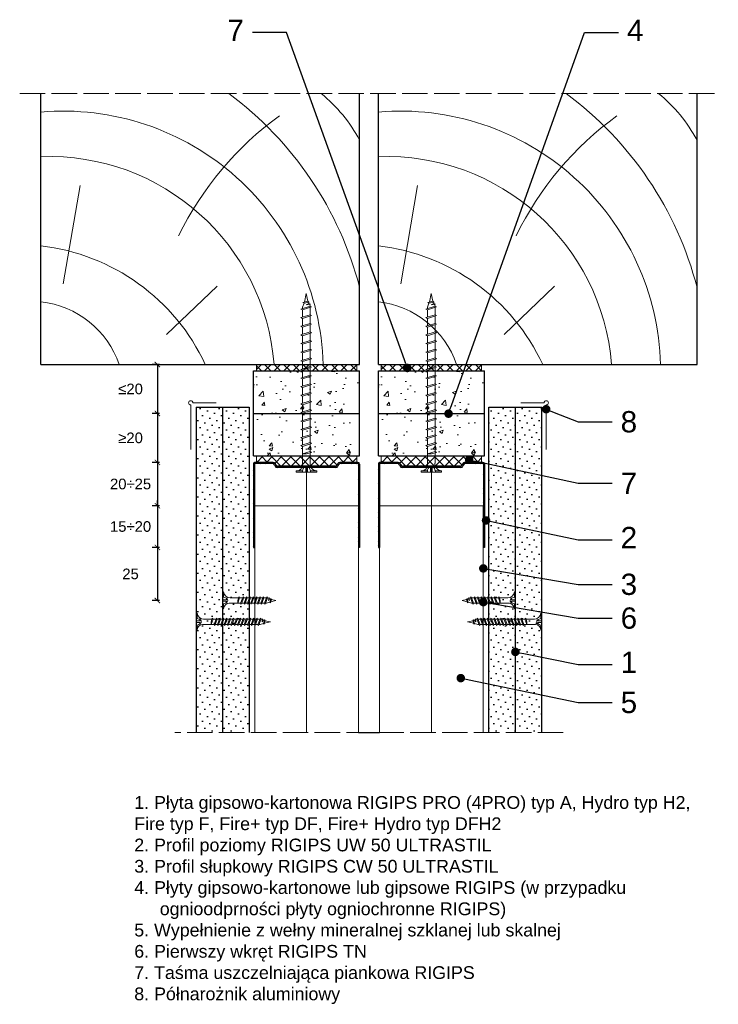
# Model space of a CAD drawing. Header units: millimetres. Extents: x 2112 to 3642, y 705 to 1168.
# Tile 1 of 3: x 2112 to 2441, y 705 to 1168. Entities that reach past the tile are written whole.
import ezdxf
from ezdxf import colors
from ezdxf.entities.mleader import LeaderData, LeaderLine
from ezdxf.math import Vec2, Vec3

# ---------------------------------------------------------------- set-up
doc = ezdxf.new("R2010")
doc.units = ezdxf.units.MM
doc.linetypes.add('ACAD_ISO02W100', pattern=[15, 12, -3])
for name, color, linetype, lineweight in [('_ISOVER WELNA', 7, 'BATTING', 9), ('_RIGIPS AKCESORIA', 7, 'Continuous', 18), ('_RIGIPS G-K', 7, 'Continuous', 25), ('_RIGIPS PROFIL', 7, 'Continuous', 18), ('KRESKOWANIE', 7, 'Continuous', 9), ('OPISY', 7, 'Continuous', 9), ('PRZERYWANA', 7, 'ACAD_ISO02W100', 9), ('WYMIARY', 7, 'Continuous', 25)]:
    doc.layers.add(name, color=color, linetype=linetype, lineweight=lineweight)
doc.styles.get("Standard").update_dxf_attribs({"font": 'arial.ttf'})
doc.linetypes.add('BATTING', pattern='A,0.00254,-2.54,[134,ltypeshp.shx,S=2.54,R=0,X=-2.54,Y=0],-5.08,[134,ltypeshp.shx,S=2.54,R=180,X=2.54,Y=0],-2.54', length=10.16254)
doc.dimstyles.new('ISO-25', dxfattribs={"dimtxt": 5, "dimasz": 2.5, "dimexe": 2.5, "dimexo": 0.625, "dimtad": 1, "dimtxsty": 'Standard', "dimblk": 'ARCHTICK', "dimcen": 2.5, "dimadec": 0, "dimazin": 0, "dimtfac": 1, "dimtmove": 0, "dimatfit": 3, "dimfxl": 1, "dimfxlon": 1, "dimarcsym": 0})
pattern_1 = [(225, (-30.9, -26), (1.122532, -3.367596), [0, -3.175])]
pattern_2 = [(225, (30.9, -26), (1.122532, -3.367596), [0, -3.175])]
pattern_3 = [(50, (-29.4, -4e-12), (18.21847, -1.59391), [1.905, -20.955]), (355, (-29.4, -4e-12), (-3.52434, 19.10568), [1.524, -16.76406]), (100.45144, (-27.882, -0.133), (14.69412, 17.51178), [1.619, -17.80902]), (46.1842, (-29.4, 5.08), (27.1079, -4.20423), [2.8575, -31.4325]), (96.6356, (-27.14, 4.73), (23.7404, 24.7426), [2.4285, -26.71356]), (351.1842, (-29.4, 5.08), (23.7404, 24.7426), [2.286, -25.14597]), (21, (-26.86, 3.81), (15.16144, -10.22652), [1.905, -20.955]), (326, (-26.86, 3.81), (6.1802, 18.4188), [1.524, -16.764]), (71.45144, (-25.597, 2.958), (21.34164, 8.19228), [1.619, -17.809]), (37.5, (-29.4, -4e-12), (0.30886, 8.455504), [0, -16.5608, 0, -17.018, 0, -16.8275]), (7.5, (-29.4, -4e-12), (6.681966, 10.018057), [0, -9.7028, 0, -16.1798, 0, -6.4135]), (327.5, (-35.064, -4e-12), (13.55906, -0.572874), [0, -6.35, 0, -19.812, 0, -26.289]), (317.5, (-37.604, -4e-12), (14.81292, 2.54265), [0, -8.255, 0, -13.1572, 0, -18.669])]
pattern_4 = [(50, (29.4, -4e-12), (18.21847, -1.59391), [1.905, -20.955]), (355, (29.4, -4e-12), (-3.52434, 19.10568), [1.524, -16.76406]), (100.45144, (30.918, -0.133), (14.69412, 17.51178), [1.619, -17.80902]), (46.1842, (29.4, 5.08), (27.1079, -4.20423), [2.8575, -31.4325]), (96.6356, (31.66, 4.73), (23.7404, 24.7426), [2.4285, -26.71356]), (351.1842, (29.4, 5.08), (23.7404, 24.7426), [2.286, -25.14597]), (21, (31.94, 3.81), (15.16144, -10.22652), [1.905, -20.955]), (326, (31.94, 3.81), (6.1802, 18.4188), [1.524, -16.764]), (71.45144, (33.203, 2.958), (21.34164, 8.19228), [1.619, -17.809]), (37.5, (29.4, -4e-12), (0.30886, 8.455504), [0, -16.5608, 0, -17.018, 0, -16.8275]), (7.5, (29.4, -4e-12), (6.681966, 10.018057), [0, -9.7028, 0, -16.1798, 0, -6.4135]), (327.5, (23.736, -4e-12), (13.55906, -0.572874), [0, -6.35, 0, -19.812, 0, -26.289]), (317.5, (21.196, -4e-12), (14.81292, 2.54265), [0, -8.255, 0, -13.1572, 0, -18.669])]

# ---------------------------------------------------------------- blocks, each defined once
blk = doc.blocks.new('TN 25')
at = {"layer": '_RIGIPS AKCESORIA'}
for p, q in [((0, -0.84), (0, 7.16)), ((0, 7.16), (0.46, 7.16)), ((0.46, 4.78), (0, 4.78)), ((0.46, 7.16), (0.46, 4.78)), ((8.47, 4.46), (8.79, 5)), ((8.79, 5), (9.93, 2.01)), ((10.1, 4.46), (10.41, 5)), ((10.41, 5), (11.56, 2.01)), ((11.67, 4.46), (11.99, 5)), ((11.99, 5), (13.14, 2.01)), ((13.21, 4.46), (13.52, 5)), ((13.52, 5), (14.67, 2.01)), ((14.8, 4.46), (15.12, 5)), ((15.12, 5), (16.26, 2.01)), ((16.42, 4.46), (16.73, 5)), ((16.73, 5), (17.88, 2.01)), ((17.99, 4.46), (18.31, 5)), ((18.31, 5), (19.45, 2.01)), ((19.68, 4.46), (20, 5)), ((20, 5), (21.14, 2.01)), ((0, 3.5), (1.77, 3.5)), ((0, 2.83), (1.77, 2.83)), ((0.46, 1.64), (0, 1.64)), ((0.46, -0.84), (0.46, 1.64)), ((1.77, 3.5), (1.77, 4.2)), ((1.77, 2.83), (1.77, 2.18)), ((3.02, 4.46), (8.47, 4.46)), ((7.49, 2.01), (3.55, 2.01)), ((7.12, 4.46), (7.12, 3.18)), ((8.03, 2.01), (7.12, 4.46)), ((7.12, 3.18), (7.65, 1.53)), ((7.65, 1.53), (8.03, 2.01)), ((9.41, 2.01), (8.03, 2.01)), ((9.61, 1.51), (8.47, 4.46)), ((9, 4.46), (10.1, 4.46)), ((9.93, 2.01), (9.61, 1.51)), ((11.04, 2.01), (9.93, 2.01)), ((11.23, 1.51), (10.1, 4.46)), ((10.62, 4.46), (11.67, 4.46)), ((11.56, 2.01), (11.23, 1.51)), ((12.61, 2.01), (11.56, 2.01)), ((12.81, 1.51), (11.67, 4.46)), ((12.2, 4.46), (13.21, 4.46)), ((13.14, 2.01), (12.81, 1.51)), ((14.15, 2.01), (13.14, 2.01)), ((14.34, 1.51), (13.21, 4.46)), ((13.73, 4.46), (14.8, 4.46)), ((14.67, 2.01), (14.34, 1.51)), ((15.74, 2.01), (14.67, 2.01)), ((15.94, 1.51), (14.8, 4.46)), ((15.33, 4.46), (16.42, 4.46)), ((16.26, 2.01), (15.94, 1.51)), ((17.36, 2.01), (16.26, 2.01)), ((17.55, 1.51), (16.42, 4.46)), ((16.94, 4.46), (17.99, 4.46)), ((17.88, 2.01), (17.55, 1.51)), ((18.93, 2.01), (17.88, 2.01)), ((19.13, 1.51), (17.99, 4.46)), ((18.52, 4.46), (19.68, 4.46)), ((19.45, 2.01), (19.13, 1.51)), ((19.45, 2.01), (20.62, 2.01)), ((20.82, 1.51), (19.68, 4.46)), ((20.21, 4.46), (20.7, 4.46)), ((20.7, 4.46), (22.28, 3.98)), ((21.14, 2.01), (20.82, 1.51)), ((21.14, 2.01), (21.81, 2.12)), ((21.85, 1.83), (21.67, 3.28)), ((21.67, 3.28), (22.14, 2.4)), ((22.14, 2.4), (21.85, 1.83)), ((22.7, 2.36), (22.14, 2.4)), ((22.28, 3.98), (22.56, 4.37)), ((22.7, 2.36), (22.28, 3.98)), ((22.56, 4.37), (23.03, 2.71)), ((23.03, 2.71), (22.7, 2.36)), ((22.71, 3.85), (25, 3.24)), ((25, 3.24), (23.03, 2.71)), ((0, -0.84), (0.46, -0.84))]:
    blk.add_line(p, q, dxfattribs=at)
for centre, major_axis, ratio, start_param, end_param in [((3.09, 7.67), (0.17, 3.2), 0.826134, 1.773653, 3.180586), ((-0.04, 0.9), (0, 3.93), 0.848176, -0.720942, -0.151112), ((3.37, -1.57), (0.28, 3.57), 0.832181, 0.035984, 1.430787), ((-2.73, 15.91), (0, 14.76), 0.848176, 3.399396, 3.475072), ((0.59, 4.62), (0, 2.81), 0.848176, 3.475072, 3.862535), ((1.66, 3.18), (0, 0.895), 0.848176, -1.552777, -0.720942), ((1.66, 3.18), (0, 0.895), 0.848176, 3.862535, 4.730408)]:
    blk.add_ellipse(centre, major_axis=major_axis, ratio=ratio, start_param=start_param, end_param=end_param, dxfattribs=at)
blk = doc.blocks.new('UW 50 ULTRASTIL')
h = blk.add_hatch()
h.set_pattern_fill('ANSI31', color=256, scale=0.5, style=0)
h.paths.add_polyline_path([(-104.51, 0.56), (-104.18, 1.24, -0.286951), (-103.29, 1.8), (-82.41, 1.8), (-76.29, 1.8, -0.286951), (-75.39, 1.24), (-75.06, 0.56, 0.286951), (-74.16, 0), (-65.59, 0, 0.414214), (-64.79, 0.8), (-64.79, 40), (-65.34, 40), (-65.34, 0.8, -0.414214), (-65.59, 0.55), (-73.82, 0.55, -0.286951), (-74.72, 1.11), (-75.05, 1.79, 0.286951), (-75.94, 2.35), (-103.63, 2.35, 0.286951), (-104.53, 1.79), (-104.86, 1.11, -0.286951), (-105.76, 0.55), (-113.99, 0.55, -0.414214), (-114.24, 0.8), (-114.24, 40), (-114.79, 40), (-114.79, 0.8, 0.414214), (-113.99, 0), (-105.41, 0, 0.286951)])
for p, q in [((-114.79, 0.8), (-114.79, 40)), ((-114.79, 40), (-114.24, 40)), ((-114.24, 0.8), (-114.24, 40)), ((-65.34, 0.8), (-65.34, 40)), ((-64.79, 40), (-65.34, 40)), ((-64.79, 0.8), (-64.79, 40)), ((-113.99, 0.55), (-105.76, 0.55)), ((-113.99, 0), (-105.41, 0)), ((-104.86, 1.11), (-104.53, 1.79)), ((-104.51, 0.56), (-104.18, 1.24)), ((-103.63, 2.35), (-75.94, 2.35)), ((-103.29, 1.8), (-76.29, 1.8)), ((-75.06, 0.56), (-75.39, 1.24)), ((-74.72, 1.11), (-75.05, 1.79)), ((-74.16, 0), (-65.59, 0)), ((-73.82, 0.55), (-65.59, 0.55))]:
    blk.add_line(p, q)
for centre, radius, start, end in [((-113.99, 0.8), 0.8, 180, 270), ((-113.99, 0.8), 0.25, 180, 270), ((-105.76, 1.55), 1, 270, 334.0435), ((-105.41, 1), 1, 270, 334.0435), ((-103.63, 1.35), 1, 90, 154.0435), ((-103.29, 0.8), 1, 90, 154.0435), ((-76.29, 0.8), 1, 25.9565, 90), ((-75.94, 1.35), 1, 25.9565, 90), ((-74.16, 1), 1, 205.9565, 270), ((-73.82, 1.55), 1, 205.9565, 270), ((-65.59, 0.8), 0.8, 270, 0), ((-65.59, 0.8), 0.25, 270, 0)]:
    blk.add_arc(centre, radius, start, end)
blk = doc.blocks.new('TN 35')
at = {"layer": '_RIGIPS AKCESORIA'}
for p, q in [((0, -0.84), (0, 7.16)), ((0, 7.16), (0.46, 7.16)), ((0.46, 4.78), (0, 4.78)), ((0.46, 7.16), (0.46, 4.78)), ((8.47, 4.46), (8.79, 5)), ((8.79, 5), (9.93, 2.01)), ((10.1, 4.46), (10.41, 5)), ((10.41, 5), (11.56, 2.01)), ((11.67, 4.46), (11.99, 5)), ((11.99, 5), (13.14, 2.01)), ((13.21, 4.46), (13.52, 5)), ((13.52, 5), (14.67, 2.01)), ((14.8, 4.46), (15.12, 5)), ((15.12, 5), (16.26, 2.01)), ((16.42, 4.46), (16.73, 5)), ((16.73, 5), (17.88, 2.01)), ((17.99, 4.46), (18.31, 5)), ((18.31, 5), (19.45, 2.01)), ((19.57, 4.46), (19.88, 5)), ((19.88, 5), (21.03, 2.01)), ((21.14, 4.46), (21.46, 5)), ((21.46, 5), (22.6, 2.01)), ((22.72, 4.46), (23.03, 5)), ((23.03, 5), (24.18, 2.01)), ((24.29, 4.46), (24.61, 5)), ((24.61, 5), (25.75, 2.01)), ((25.87, 4.46), (26.18, 5)), ((26.18, 5), (27.33, 2.01)), ((27.44, 4.46), (27.76, 5)), ((27.76, 5), (28.9, 2.01)), ((29.13, 4.46), (29.45, 5)), ((29.45, 5), (30.59, 2.01)), ((0, 3.5), (1.77, 3.5)), ((0, 2.83), (1.77, 2.83)), ((0.46, 1.64), (0, 1.64)), ((0.46, -0.84), (0.46, 1.64)), ((1.77, 3.5), (1.77, 4.2)), ((1.77, 2.83), (1.77, 2.18)), ((3.02, 4.46), (8.47, 4.46)), ((7.49, 2.01), (3.55, 2.01)), ((7.12, 4.46), (7.12, 3.18)), ((8.03, 2.01), (7.12, 4.46)), ((7.12, 3.18), (7.65, 1.53)), ((7.65, 1.53), (8.03, 2.01)), ((9.41, 2.01), (8.03, 2.01)), ((9.61, 1.51), (8.47, 4.46)), ((9, 4.46), (10.1, 4.46)), ((9.93, 2.01), (9.61, 1.51)), ((11.04, 2.01), (9.93, 2.01)), ((11.23, 1.51), (10.1, 4.46)), ((10.62, 4.46), (11.67, 4.46)), ((11.56, 2.01), (11.23, 1.51)), ((12.61, 2.01), (11.56, 2.01)), ((12.81, 1.51), (11.67, 4.46)), ((12.2, 4.46), (13.21, 4.46)), ((13.14, 2.01), (12.81, 1.51)), ((14.15, 2.01), (13.14, 2.01)), ((14.34, 1.51), (13.21, 4.46)), ((13.73, 4.46), (14.8, 4.46)), ((14.67, 2.01), (14.34, 1.51)), ((15.74, 2.01), (14.67, 2.01)), ((15.94, 1.51), (14.8, 4.46)), ((15.33, 4.46), (16.42, 4.46)), ((16.26, 2.01), (15.94, 1.51)), ((17.36, 2.01), (16.26, 2.01)), ((17.55, 1.51), (16.42, 4.46)), ((16.94, 4.46), (17.99, 4.46)), ((17.88, 2.01), (17.55, 1.51)), ((18.93, 2.01), (17.84, 2.01)), ((19.13, 1.51), (17.99, 4.46)), ((18.52, 4.46), (19.57, 4.46)), ((19.45, 2.01), (19.13, 1.51)), ((20.51, 2.01), (19.41, 2.01)), ((20.7, 1.51), (19.57, 4.46)), ((20.09, 4.46), (21.14, 4.46)), ((21.03, 2.01), (20.7, 1.51)), ((22.08, 2.01), (20.99, 2.01)), ((22.28, 1.51), (21.14, 4.46)), ((21.67, 4.46), (22.72, 4.46)), ((22.6, 2.01), (22.28, 1.51)), ((23.66, 2.01), (22.56, 2.01)), ((23.85, 1.51), (22.72, 4.46)), ((23.24, 4.46), (24.29, 4.46)), ((24.18, 2.01), (23.85, 1.51)), ((25.23, 2.01), (24.14, 2.01)), ((25.43, 1.51), (24.29, 4.46)), ((24.81, 4.46), (25.87, 4.46)), ((25.75, 2.01), (25.43, 1.51)), ((26.81, 2.01), (25.71, 2.01)), ((27, 1.51), (25.87, 4.46)), ((26.39, 4.46), (27.44, 4.46)), ((27.33, 2.01), (27, 1.51)), ((28.38, 2.01), (27.33, 2.01)), ((28.58, 1.51), (27.44, 4.46)), ((27.96, 4.46), (29.13, 4.46)), ((28.9, 2.01), (28.58, 1.51)), ((28.9, 2.01), (30.07, 2.01)), ((30.27, 1.51), (29.13, 4.46)), ((29.65, 4.46), (30.15, 4.46)), ((30.15, 4.46), (31.73, 3.98)), ((30.59, 2.01), (30.27, 1.51)), ((30.59, 2.01), (31.26, 2.12)), ((31.3, 1.83), (31.12, 3.28)), ((31.12, 3.28), (31.59, 2.4)), ((31.59, 2.4), (31.3, 1.83)), ((32.15, 2.36), (31.59, 2.4)), ((31.73, 3.98), (32.01, 4.37)), ((32.15, 2.36), (31.73, 3.98)), ((32.01, 4.37), (32.48, 2.71)), ((32.48, 2.71), (32.15, 2.36)), ((32.16, 3.85), (35, 3.24)), ((35, 3.24), (32.48, 2.71)), ((0, -0.84), (0.46, -0.84))]:
    blk.add_line(p, q, dxfattribs=at)
for centre, major_axis, ratio, start_param, end_param in [((3.09, 7.67), (0.17, 3.2), 0.826134, 1.773653, 3.180586), ((-0.04, 0.9), (0, 3.93), 0.848176, -0.720942, -0.151112), ((3.37, -1.57), (0.28, 3.57), 0.832181, 0.035984, 1.430787), ((-2.73, 15.91), (0, 14.76), 0.848176, 3.399396, 3.475072), ((0.59, 4.62), (0, 2.81), 0.848176, 3.475072, 3.862535), ((1.66, 3.18), (0, 0.895), 0.848176, -1.552777, -0.720942), ((1.66, 3.18), (0, 0.895), 0.848176, 3.862535, 4.730408)]:
    blk.add_ellipse(centre, major_axis=major_axis, ratio=ratio, start_param=start_param, end_param=end_param, dxfattribs=at)
blk = doc.blocks.new('polnaroznik')
at = {"layer": '_RIGIPS AKCESORIA'}
for p, q in [((430.5, 56.15), (451.5, 56.15)), ((429.5, 44.15), (429.5, 55.15))]:
    blk.add_line(p, q, dxfattribs=at)
blk.add_arc((429.5, 56.15), 1, 0, 270, dxfattribs=at)
blk = doc.blocks.new('drew kres')
at = {"layer": 'KRESKOWANIE'}
for p, q in [((2017.14, 418.87), (2001.31, 403.8)), ((2049.56, 403.04), (2044.28, 372.15))]:
    blk.add_line(p, q, dxfattribs=at)
for centre, radius, start, end in [((2049.6, 430.44), 81.58, 181.4719, 274.904), ((2053.93, 433.85), 70.73, 184.4672, 272.1435), ((2063.95, 455.7), 64.99, 204.8961, 263.4825), ((2059.82, 437.89), 29.39, 198.9536, 263.6559), ((2063.5, 432.03), 110.49, 194.5935, 233.3849), ((1921.56, 433.01), 102.26, 306.0245, 333.8719), ((1998.29, 380.05), 47.17, 207.8359, 231.0916)]:
    blk.add_arc(centre, radius, start, end, dxfattribs=at)
blk = doc.blocks.new('TD 70')
at = {"layer": '_RIGIPS AKCESORIA'}
for p, q in [((18.38, 47.4), (18.38, 55.4)), ((18.38, 55.4), (18.84, 55.4)), ((18.84, 55.4), (18.84, 53.01)), ((18.84, 53.01), (18.38, 53.01)), ((18.38, 51.73), (20.15, 51.73)), ((18.38, 51.06), (20.15, 51.06)), ((20.15, 51.73), (20.15, 52.43)), ((20.15, 51.06), (20.15, 50.41)), ((21.4, 52.96), (28.48, 52.96)), ((26.41, 50.01), (25.5, 52.96)), ((25.5, 52.96), (25.5, 51.42)), ((25.5, 51.42), (26.03, 49.44)), ((28.48, 52.96), (28.79, 53.6)), ((29.61, 49.41), (28.48, 52.96)), ((28.79, 53.6), (29.94, 50.01)), ((29, 52.96), (31.59, 52.96)), ((31.59, 52.96), (31.9, 53.6)), ((32.72, 49.41), (31.59, 52.96)), ((31.9, 53.6), (33.05, 50.01)), ((32.11, 52.96), (34.8, 52.96)), ((34.8, 52.96), (35.11, 53.6)), ((35.93, 49.41), (34.8, 52.96)), ((35.11, 53.6), (36.26, 50.01)), ((35.32, 52.96), (38.06, 52.96)), ((38.06, 52.96), (38.38, 53.6)), ((39.2, 49.41), (38.06, 52.96)), ((38.38, 53.6), (39.52, 50.01)), ((38.58, 52.96), (41.44, 52.96)), ((41.44, 52.96), (41.76, 53.6)), ((42.58, 49.41), (41.44, 52.96)), ((41.76, 53.6), (42.9, 50.01)), ((41.96, 52.96), (44.82, 52.96)), ((44.82, 52.96), (45.14, 53.6)), ((45.96, 49.41), (44.82, 52.96)), ((45.14, 53.6), (46.28, 50.01)), ((45.34, 52.96), (48.2, 52.96)), ((48.2, 52.96), (48.52, 53.6)), ((49.34, 49.41), (48.2, 52.96)), ((48.52, 53.6), (49.66, 50.01)), ((48.72, 52.96), (51.58, 52.96)), ((51.58, 52.96), (51.9, 53.6)), ((52.72, 49.41), (51.58, 52.96)), ((51.9, 53.6), (53.04, 50.01)), ((52.1, 52.96), (54.96, 52.96)), ((54.96, 52.96), (55.28, 53.6)), ((56.1, 49.41), (54.96, 52.96)), ((55.28, 53.6), (56.42, 50.01)), ((55.48, 52.96), (58.34, 52.96)), ((58.34, 52.96), (58.66, 53.6)), ((59.48, 49.41), (58.34, 52.96)), ((58.66, 53.6), (59.8, 50.01)), ((58.86, 52.96), (61.72, 52.96)), ((61.72, 52.96), (62.04, 53.6)), ((62.85, 49.41), (61.72, 52.96)), ((62.04, 53.6), (63.18, 50.01)), ((62.24, 52.96), (65.1, 52.96)), ((65.1, 52.96), (65.42, 53.6)), ((66.23, 49.41), (65.1, 52.96)), ((65.42, 53.6), (66.56, 50.01)), ((65.62, 52.96), (68.48, 52.96)), ((68.48, 52.96), (68.8, 53.6)), ((69.61, 49.41), (68.48, 52.96)), ((68.8, 53.6), (69.94, 50.01)), ((69, 52.96), (71.86, 52.96)), ((71.86, 52.96), (72.18, 53.6)), ((72.99, 49.41), (71.86, 52.96)), ((72.18, 53.6), (73.32, 50.01)), ((72.38, 52.96), (75.24, 52.96)), ((75.24, 52.96), (75.56, 53.6)), ((76.37, 49.41), (75.24, 52.96)), ((75.56, 53.6), (76.7, 50.01)), ((75.76, 52.96), (78.62, 52.96)), ((78.62, 52.96), (78.94, 53.6)), ((79.75, 49.41), (78.62, 52.96)), ((78.94, 53.6), (80.08, 50.01)), ((79.14, 52.96), (82, 52.96)), ((82, 52.96), (82.32, 53.6)), ((82, 52.96), (82.32, 53.6)), ((83.13, 49.41), (82, 52.96)), ((83.13, 49.41), (82, 52.96)), ((82.32, 53.6), (83.46, 50.01)), ((82.32, 53.6), (83.46, 50.01)), ((82.52, 52.96), (83.01, 52.96)), ((82.52, 52.96), (83.01, 52.96)), ((83.01, 52.96), (84.6, 52.38)), ((84.16, 49.79), (83.99, 51.54)), ((83.99, 51.54), (84.46, 50.48)), ((84.46, 50.48), (84.16, 49.79)), ((85.02, 50.43), (84.46, 50.48)), ((84.6, 52.38), (84.88, 52.85)), ((85.02, 50.43), (84.6, 52.38)), ((84.88, 52.85), (85.35, 50.85)), ((85.02, 52.22), (88.38, 51.49)), ((85.35, 50.85), (85.02, 50.43)), ((88.38, 51.49), (85.35, 50.85)), ((18.84, 49.87), (18.38, 49.87)), ((18.38, 47.4), (18.84, 47.4)), ((18.84, 47.4), (18.84, 49.87)), ((25.87, 50.01), (21.92, 50.01)), ((26.03, 49.44), (26.41, 50.01)), ((29.42, 50.01), (26.41, 50.01)), ((29.94, 50.01), (29.61, 49.41)), ((32.53, 50.01), (29.94, 50.01)), ((33.05, 50.01), (32.72, 49.41)), ((35.74, 50.01), (33.05, 50.01)), ((36.26, 50.01), (35.93, 49.41)), ((39, 50.01), (36.26, 50.01)), ((39.52, 50.01), (39.2, 49.41)), ((42.38, 50.01), (39.52, 50.01)), ((42.9, 50.01), (42.58, 49.41)), ((45.76, 50.01), (42.9, 50.01)), ((46.28, 50.01), (45.96, 49.41)), ((49.14, 50.01), (46.28, 50.01)), ((49.66, 50.01), (49.34, 49.41)), ((52.52, 50.01), (49.66, 50.01)), ((53.04, 50.01), (52.72, 49.41)), ((55.9, 50.01), (53.04, 50.01)), ((56.42, 50.01), (56.1, 49.41)), ((59.28, 50.01), (56.42, 50.01)), ((59.8, 50.01), (59.48, 49.41)), ((62.66, 50.01), (59.8, 50.01)), ((63.18, 50.01), (62.85, 49.41)), ((66.04, 50.01), (63.18, 50.01)), ((66.56, 50.01), (66.23, 49.41)), ((69.42, 50.01), (66.56, 50.01)), ((69.94, 50.01), (69.61, 49.41)), ((72.8, 50.01), (69.94, 50.01)), ((73.32, 50.01), (72.99, 49.41)), ((76.18, 50.01), (73.32, 50.01)), ((76.7, 50.01), (76.37, 49.41)), ((79.56, 50.01), (76.7, 50.01)), ((80.08, 50.01), (79.75, 49.41)), ((82.94, 50.01), (80.08, 50.01)), ((83.46, 50.01), (83.13, 49.41)), ((83.46, 50.01), (83.13, 49.41)), ((83.46, 50.01), (84.13, 50.15))]:
    blk.add_line(p, q, dxfattribs=at)
for centre, major_axis, ratio, start_param, end_param in [((21.47, 55.9), (1.22, 2.78), 0.837272, 2.095128, 3.598769), ((18.34, 49.13), (0, 3.93), 0.848176, -0.720942, -0.151112), ((21.75, 46.66), (-0.73, 3.32), 0.858496, -0.312441, 1.16424), ((15.65, 64.14), (0, 14.76), 0.848176, 3.399396, 3.475072), ((18.97, 52.85), (0, 2.81), 0.848176, 3.475072, 3.862535), ((20.04, 51.41), (0, 0.895), 0.848176, -1.552777, -0.720942), ((20.04, 51.41), (0, 0.895), 0.848176, 3.862535, 4.730408)]:
    blk.add_ellipse(centre, major_axis=major_axis, ratio=ratio, start_param=start_param, end_param=end_param, dxfattribs=at)
blk = doc.blocks.new('_ArchTick')
at = {"color": 0, "linetype": 'ByBlock', "const_width": 0.15}
blk.add_lwpolyline([(-0.5, -0.5), (0.5, 0.5)], dxfattribs=at)
blk = doc.blocks.new('*D23')
at = {"layer": 'Defpoints', "color": 0, "transparency": 16777216}
for p in [(2223.57, 939.67), (2177.17, 920.07), (2222.97, 920.07)]:
    blk.add_point(p, dxfattribs=at)
at = {"layer": 'WYMIARY', "color": 0, "lineweight": -2, "transparency": 16777216}
for p, q in [((2177.17, 939.67), (2177.17, 942.17)), ((2178.17, 939.67), (2174.67, 939.67)), ((2177.17, 939.67), (2177.17, 920.07)), ((2178.17, 920.07), (2174.67, 920.07)), ((2177.17, 920.07), (2177.17, 917.57))]:
    blk.add_line(p, q, dxfattribs=at)
at = {"layer": 'WYMIARY', "color": 0, "lineweight": -2, "transparency": 16777216, "xscale": 2.5, "yscale": 2.5, "zscale": 2.5}
for p, rotation in [((2177.17, 939.67), 270), ((2177.17, 920.07), 90)]:
    blk.add_blockref('_ArchTick', p, dxfattribs=dict(at, rotation=rotation))
at = {"layer": 'WYMIARY', "color": 0, "transparency": 16777216, "insert": (2164.56, 929.87), "char_height": 5, "attachment_point": 5}
blk.add_mtext('15÷20', dxfattribs=at)
blk = doc.blocks.new('*D24')
at = {"layer": 'Defpoints', "color": 0, "transparency": 16777216}
for p in [(2223.57, 960.07), (2177.17, 939.67), (2222.97, 939.67)]:
    blk.add_point(p, dxfattribs=at)
at = {"layer": 'WYMIARY', "color": 0, "lineweight": -2, "transparency": 16777216}
for p, q in [((2178.17, 960.07), (2174.67, 960.07)), ((2177.17, 960.07), (2177.17, 939.67)), ((2178.17, 939.67), (2174.67, 939.67))]:
    blk.add_line(p, q, dxfattribs=at)
at = {"layer": 'WYMIARY', "color": 0, "lineweight": -2, "transparency": 16777216, "xscale": 2.5, "yscale": 2.5, "zscale": 2.5}
for p, rotation in [((2177.17, 960.07), 90), ((2177.17, 939.67), 270)]:
    blk.add_blockref('_ArchTick', p, dxfattribs=dict(at, rotation=rotation))
at = {"layer": 'WYMIARY', "color": 0, "transparency": 16777216, "insert": (2164.56, 949.87), "char_height": 5, "attachment_point": 5}
blk.add_mtext('20÷25', dxfattribs=at)
blk = doc.blocks.new('*D25')
at = {"layer": 'Defpoints', "color": 0, "transparency": 16777216}
for p in [(2220.97, 983.07), (2177.17, 960.07), (2224.37, 960.07)]:
    blk.add_point(p, dxfattribs=at)
at = {"layer": 'WYMIARY', "color": 0, "lineweight": -2, "transparency": 16777216}
for p, q in [((2178.17, 983.07), (2174.67, 983.07)), ((2177.17, 983.07), (2177.17, 960.07)), ((2178.17, 960.07), (2174.67, 960.07))]:
    blk.add_line(p, q, dxfattribs=at)
at = {"layer": 'WYMIARY', "color": 0, "lineweight": -2, "transparency": 16777216, "xscale": 2.5, "yscale": 2.5, "zscale": 2.5}
for p, rotation in [((2177.17, 983.07), 90), ((2177.17, 960.07), 270)]:
    blk.add_blockref('_ArchTick', p, dxfattribs=dict(at, rotation=rotation))
at = {"layer": 'WYMIARY', "color": 0, "transparency": 16777216, "insert": (2164.56, 971.57), "char_height": 5, "attachment_point": 5}
blk.add_mtext('≥20', dxfattribs=at)
blk = doc.blocks.new('*D26')
at = {"layer": 'Defpoints', "color": 0, "transparency": 16777216}
for p in [(2220.97, 1006.07), (2177.17, 983.07), (2222.97, 983.07)]:
    blk.add_point(p, dxfattribs=at)
at = {"layer": 'WYMIARY', "color": 0, "lineweight": -2, "transparency": 16777216}
for p, q in [((2178.17, 1006.07), (2174.67, 1006.07)), ((2177.17, 1006.07), (2177.17, 983.07)), ((2178.17, 983.07), (2174.67, 983.07))]:
    blk.add_line(p, q, dxfattribs=at)
at = {"layer": 'WYMIARY', "color": 0, "lineweight": -2, "transparency": 16777216, "xscale": 2.5, "yscale": 2.5, "zscale": 2.5}
for p, rotation in [((2177.17, 1006.07), 90), ((2177.17, 983.07), 270)]:
    blk.add_blockref('_ArchTick', p, dxfattribs=dict(at, rotation=rotation))
at = {"layer": 'WYMIARY', "color": 0, "transparency": 16777216, "insert": (2164.56, 994.57), "char_height": 5, "attachment_point": 5}
blk.add_mtext('≤20', dxfattribs=at)
blk = doc.blocks.new('_Dot')
at = {"color": 0, "linetype": 'ByBlock', "lineweight": -2}
blk.add_line((-0.5, 0), (-1, 0), dxfattribs=at)
at = {"color": 0, "linetype": 'ByBlock', "const_width": 0.5}
blk.add_lwpolyline([(-0.25, 0, 1), (0.25, 0, 1)], format="xyb", close=True, dxfattribs=at)
blk = doc.blocks.new('*D47')
at = {"layer": 'Defpoints', "color": 0, "transparency": 16777216}
for p in [(2222.97, 920.07), (2177.17, 895.07), (2232.87, 895.07)]:
    blk.add_point(p, dxfattribs=at)
at = {"layer": 'WYMIARY', "color": 0, "lineweight": -2, "transparency": 16777216}
for p, q in [((2178.17, 920.07), (2174.67, 920.07)), ((2177.17, 920.07), (2177.17, 895.07)), ((2178.17, 895.07), (2174.67, 895.07))]:
    blk.add_line(p, q, dxfattribs=at)
at = {"layer": 'WYMIARY', "color": 0, "lineweight": -2, "transparency": 16777216, "xscale": 2.5, "yscale": 2.5, "zscale": 2.5}
for p, rotation in [((2177.17, 920.07), 90), ((2177.17, 895.07), 270)]:
    blk.add_blockref('_ArchTick', p, dxfattribs=dict(at, rotation=rotation))
at = {"layer": 'WYMIARY', "color": 0, "transparency": 16777216, "insert": (2164.56, 907.57), "char_height": 5, "attachment_point": 5}
blk.add_mtext('25', dxfattribs=at)

msp = doc.modelspace()

# ---------------------------------------------------------------- hatches: boundary and pattern name
at = {"layer": '_RIGIPS G-K'}
h = msp.add_hatch(dxfattribs=at)
h.set_pattern_fill('DOTS', color=256, scale=2, angle=225, style=0)
h.set_pattern_definition(pattern_1)
h.paths.add_polyline_path([(2195.375, 833.068), (2207.875, 833.068), (2207.875, 986.068), (2195.375, 986.068)])
h = msp.add_hatch(dxfattribs=at)
h.set_pattern_fill('DOTS', color=256, scale=2, angle=225, style=0)
h.set_pattern_definition(pattern_1)
h.paths.add_polyline_path([(2207.875, 833.068), (2220.375, 833.068), (2220.375, 986.068), (2207.875, 986.068)])
h = msp.add_hatch(dxfattribs=at)
h.set_pattern_fill('DOTS', color=256, scale=2, angle=225, style=0)
h.set_pattern_definition(pattern_2)
h.paths.add_polyline_path([(2333.175, 833.068), (2345.675, 833.068), (2345.675, 986.068), (2333.175, 986.068)])
h = msp.add_hatch(dxfattribs=at)
h.set_pattern_fill('DOTS', color=256, scale=2, angle=225, style=0)
h.set_pattern_definition(pattern_2)
h.paths.add_polyline_path([(2345.675, 833.068), (2358.175, 833.068), (2358.175, 986.068), (2345.675, 986.068)])
at = {"layer": 'KRESKOWANIE'}
h = msp.add_hatch(dxfattribs=at)
h.set_pattern_fill('ANSI37', color=256, angle=270, style=0)
h.set_pattern_definition([(315, (-29.4, -311.061), (2.245064, 2.245064), []), (45, (-29.4, -311.061), (-2.245064, 2.245064), [])])
h.paths.add_polyline_path([(2270.975, 1006.068), (2223.775, 1006.068), (2223.775, 1003.068), (2270.975, 1003.068)])
h = msp.add_hatch(dxfattribs=at)
h.set_pattern_fill('ANSI37', color=256, angle=270, style=0)
h.set_pattern_definition([(315, (29.4, -311.061), (2.245064, 2.245064), []), (45, (29.4, -311.061), (-2.245064, 2.245064), [])])
h.paths.add_polyline_path([(2329.775, 1006.068), (2282.575, 1006.068), (2282.575, 1003.068), (2329.775, 1003.068)])
h = msp.add_hatch(dxfattribs=at)
h.set_pattern_fill('AR-CONC', color=256, scale=0.1, style=0)
h.set_pattern_definition(pattern_3)
h.paths.add_polyline_path([(2272.375, 1003.068), (2222.375, 1003.068), (2222.375, 983.068), (2272.375, 983.068)])
h = msp.add_hatch(dxfattribs=at)
h.set_pattern_fill('AR-CONC', color=256, scale=0.1, style=0)
h.set_pattern_definition(pattern_4)
h.paths.add_polyline_path([(2331.175, 1003.068), (2281.175, 1003.068), (2281.175, 983.068), (2331.175, 983.068)])
h = msp.add_hatch(dxfattribs=at)
h.set_pattern_fill('AR-CONC', color=256, scale=0.1, style=0)
h.set_pattern_definition(pattern_3)
h.paths.add_polyline_path([(2272.375, 983.068), (2222.375, 983.068), (2222.375, 963.068), (2272.375, 963.068)])
h = msp.add_hatch(dxfattribs=at)
h.set_pattern_fill('AR-CONC', color=256, scale=0.1, style=0)
h.set_pattern_definition(pattern_4)
h.paths.add_polyline_path([(2331.175, 983.068), (2281.175, 983.068), (2281.175, 963.068), (2331.175, 963.068)])
h = msp.add_hatch(dxfattribs=at)
h.set_pattern_fill('ANSI37', color=256, angle=270, style=0)
h.set_pattern_definition([(315, (3872.1498, 2397.1966), (2.245064, 2.245064), []), (45, (3872.1498, 2397.1966), (-2.245064, 2.245064), [])])
h.paths.add_polyline_path([(2223.775, 960.068), (2231.75, 960.068, -0.2869508), (2232.649, 959.505), (2232.977, 958.83, 0.2869508), (2233.877, 958.268), (2260.873, 958.268, 0.2869508), (2261.772, 958.83), (2262.101, 959.505, -0.2869508), (2263, 960.068), (2270.975, 960.068), (2270.975, 963.068), (2223.775, 963.068)])
h = msp.add_hatch(dxfattribs=at)
h.set_pattern_fill('ANSI37', color=256, angle=270, style=0)
h.set_pattern_definition([(315, (3930.9498, 2397.1966), (2.245064, 2.245064), []), (45, (3930.9498, 2397.1966), (-2.245064, 2.245064), [])])
h.paths.add_polyline_path([(2282.575, 960.068), (2290.55, 960.068, -0.2869508), (2291.449, 959.505), (2291.777, 958.83, 0.2869508), (2292.677, 958.268), (2319.673, 958.268, 0.2869508), (2320.572, 958.83), (2320.901, 959.505, -0.2869508), (2321.8, 960.068), (2329.775, 960.068), (2329.775, 963.068), (2282.575, 963.068)])

# ---------------------------------------------------------------- linework, layer by layer
for p, q in [((2122.375, 1006.068), (2122.375, 1133.568)), ((2272.375, 1006.068), (2272.375, 1133.568)), ((2281.175, 1006.068), (2281.175, 1133.568)), ((2431.175, 1006.068), (2431.175, 1133.568)), ((2122.375, 1006.068), (2272.375, 1006.068)), ((2281.175, 1006.068), (2431.175, 1006.068))]:
    msp.add_line(p, q)
at = {"layer": '_ISOVER WELNA', "ltscale": 2.4}
for p, q in [((2247.375, 833.068), (2247.375, 957.718)), ((2306.175, 833.068), (2306.175, 957.718))]:
    msp.add_line(p, q, dxfattribs=at)
at = {"layer": '_RIGIPS G-K'}
for p, q in [((2222.375, 963.068), (2222.375, 1003.068)), ((2222.375, 1003.068), (2272.375, 1003.068)), ((2272.375, 963.068), (2272.375, 1003.068)), ((2281.175, 963.068), (2281.175, 1003.068)), ((2281.175, 1003.068), (2331.175, 1003.068)), ((2331.175, 963.068), (2331.175, 1003.068)), ((2195.375, 986.068), (2195.375, 833.068)), ((2195.375, 986.068), (2220.375, 986.068)), ((2207.875, 986.068), (2207.875, 833.068)), ((2220.375, 986.068), (2220.375, 833.068)), ((2222.375, 983.068), (2272.375, 983.068)), ((2281.175, 983.068), (2331.175, 983.068)), ((2333.175, 833.068), (2333.175, 986.068)), ((2333.175, 986.068), (2358.175, 986.068)), ((2345.675, 833.068), (2345.675, 986.068)), ((2358.175, 833.068), (2358.175, 986.068)), ((2222.375, 963.068), (2272.375, 963.068)), ((2281.175, 963.068), (2331.175, 963.068)), ((2271.775, 833.068), (2281.775, 833.068))]:
    msp.add_line(p, q, dxfattribs=at)
at = {"layer": '_RIGIPS PROFIL', "lineweight": 9}
for p, q in [((2222.975, 939.668), (2271.775, 939.668)), ((2222.975, 833.068), (2222.975, 939.668)), ((2271.775, 833.068), (2271.775, 939.668)), ((2281.775, 939.668), (2330.575, 939.668)), ((2281.775, 833.068), (2281.775, 939.668)), ((2330.575, 833.068), (2330.575, 939.668))]:
    msp.add_line(p, q, dxfattribs=at)
at = {"layer": 'KRESKOWANIE'}
for p, q in [((2223.775, 1003.068), (2223.775, 1006.068)), ((2270.975, 1003.068), (2270.975, 1006.068)), ((2282.575, 1003.068), (2282.575, 1006.068)), ((2329.775, 1003.068), (2329.775, 1006.068)), ((2223.775, 960.068), (2223.775, 963.068)), ((2270.975, 960.068), (2270.975, 963.068)), ((2282.575, 960.068), (2282.575, 963.068)), ((2329.775, 960.068), (2329.775, 963.068))]:
    msp.add_line(p, q, dxfattribs=at)
at = {"layer": 'PRZERYWANA'}
for p, q in [((2112.375, 1133.568), (2441.175, 1133.568)), ((2368.175, 833.068), (2185.375, 833.068))]:
    msp.add_line(p, q, dxfattribs=at)

# ---------------------------------------------------------------- block references
at = {"xscale": 1.200000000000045, "yscale": 1.200000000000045, "zscale": 1.200000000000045, "rotation": 90}
for p in [(2309.05, 933.412), (2367.85, 933.412)]:
    msp.add_blockref('TD 70', p, dxfattribs=at)
at = {"rotation": 180}
for p in [(2157.588, 960.068), (2216.388, 960.068)]:
    msp.add_blockref('UW 50 ULTRASTIL', p, dxfattribs=at)
at = {"layer": '_RIGIPS AKCESORIA', "xscale": -1}
for name, p, rotation in [('polnaroznik', (2249.043, 1417.569), 90), ('TN 25', (2207.875, 898.311), 180), ('TN 35', (2195.375, 888.311), 180)]:
    msp.add_blockref(name, p, dxfattribs=dict(at, rotation=rotation))
at = {"layer": '_RIGIPS AKCESORIA'}
for name, p, rotation in [('polnaroznik', (2304.025, 1417.569), 270), ('TN 25', (2345.675, 898.311), 180), ('TN 35', (2358.175, 888.311), 180)]:
    msp.add_blockref(name, p, dxfattribs=dict(at, rotation=rotation))
at = {"layer": 'KRESKOWANIE', "xscale": 1.5, "yscale": 1.5, "zscale": 1.5, "rotation": 180}
for p in [(5207.237, 1648.584), (5366.037, 1648.584)]:
    msp.add_blockref('drew kres', p, dxfattribs=at)

# ---------------------------------------------------------------- texts
at = {"insert": (2166.298, 803.093), "char_height": 6, "width": 266.91413, "attachment_point": 1}
msp.add_mtext('1. Płyta gipsowo-kartonowa RIGIPS PRO (4PRO) typ A, Hydro typ H2, Fire typ F, Fire+ typ DF, Fire+ Hydro typ DFH2\\P2. Profil poziomy RIGIPS UW 50 ULTRASTIL\\P3. Profil słupkowy RIGIPS CW 50 ULTRASTIL\\P\\pi-12,l12;4. Płyty gipsowo-kartonowe lub gipsowe RIGIPS (w przypadku ognioodprności płyty ogniochronne RIGIPS)\\P\\pi0,l0;5. Wypełnienie z wełny mineralnej szklanej lub skalnej\\P6. Pierwszy wkręt RIGIPS TN\\P7. Taśma uszczelniająca piankowa RIGIPS\\P8. Półnarożnik aluminiowy', dxfattribs=at)

# ---------------------------------------------------------------- dimensions: what is measured, and where the dimension line sits
at = {"layer": 'WYMIARY'}
for base, p1, p2, text, picture, middle in [((2177.166, 983.068), (2220.975, 1006.068), (2222.975, 983.068), '≤20', '*D26', (2164.561, 994.568)), ((2177.166, 960.068), (2220.975, 983.068), (2224.375, 960.068), '≥20', '*D25', (2164.561, 971.568)), ((2177.166, 939.668), (2223.575, 960.068), (2222.975, 939.668), '20÷25', '*D24', (2164.561, 949.868)), ((2177.166, 920.068), (2223.575, 939.668), (2222.975, 920.068), '15÷20', '*D23', (2164.561, 929.868))]:
    dim = msp.add_linear_dim(base=base, p1=p1, p2=p2, angle=90, text=text, dimstyle='ISO-25', override={"dimgap": 10, "dimtad": 3, "dimtmove": 2}, dxfattribs=at)
    dim.commit()
    dim.dimension.update_dxf_attribs({"geometry": picture, "text_midpoint": middle, "text_rotation": 180})
dim = msp.add_linear_dim(base=(2177.166, 895.068), p1=(2222.975, 920.068), p2=(2232.875, 895.068), angle=90, dimstyle='ISO-25', override={"dimgap": 10, "dimtad": 3, "dimtmove": 2}, dxfattribs=at)
dim.commit()
dim.dimension.update_dxf_attribs({"geometry": '*D47', "text_midpoint": (2164.561, 907.568), "text_rotation": 180})

# ---------------------------------------------------------------- leaders
at = {"layer": 'OPISY'}
ml = msp.add_multileader_mtext('Standard', dxfattribs=at)
ml.set_content('7', color=256)
ml.set_leader_properties()
ml.set_arrow_properties(name='DOT')
ml.build(insert=Vec2(0, 0))
ctx = ml.context
ctx.base_point, ctx.char_height, ctx.landing_gap_size, ctx.plane_origin = Vec3(2207.405, 1162.284), 10, 4, Vec3(2414.467, 1305.944)
ctx.text_align_type = 2
notes = []
notes.append((ctx, [(0, (1, 1, 0), (2237.878, 1162.284), (-1, 0), 16, [(0, [(2294.803, 1004.463)], 0, [])])]))
ctx.mtext.insert, ctx.mtext.alignment, ctx.mtext.flow_direction = Vec3(2217.878, 1168.284), 3, 5
ml = msp.add_multileader_mtext('Standard', dxfattribs=at)
ml.set_content('4', color=256)
ml.set_leader_properties()
ml.set_arrow_properties(name='DOT')
ml.build(insert=Vec2(0, 0))
ctx = ml.context
ctx.base_point, ctx.char_height, ctx.landing_gap_size, ctx.plane_origin = Vec3(2394.157, 1162.284), 10, 4, Vec3(2201.568, 1305.944)
notes.append((ctx, [(0, (1, 1, 0), (2378.157, 1162.284), (1, 0), 16, [(0, [(2314.205, 982.975)], 0, [])])]))
ctx.mtext.insert, ctx.mtext.flow_direction = Vec3(2398.157, 1168.284), 5
ml = msp.add_multileader_mtext('Standard', dxfattribs=at)
ml.set_content('8', color=256)
ml.set_leader_properties()
ml.set_arrow_properties(name='DOT')
ml.build(insert=Vec2(0, 0))
ctx = ml.context
ctx.base_point, ctx.char_height, ctx.landing_gap_size, ctx.plane_origin = Vec3(2391.21, 979.095), 10, 4, Vec3(2198.621, 1122.754)
notes.append((ctx, [(0, (1, 1, 0), (2375.21, 979.095), (1, 0), 16, [(0, [(2360.175, 985.068)], 0, [])])]))
ctx.mtext.insert, ctx.mtext.flow_direction = Vec3(2395.21, 984.18), 5
ml = msp.add_multileader_mtext('Standard', dxfattribs=at)
ml.set_content('7', color=256)
ml.set_leader_properties()
ml.set_arrow_properties(name='DOT')
ml.build(insert=Vec2(0, 0))
ctx = ml.context
ctx.base_point, ctx.char_height, ctx.landing_gap_size, ctx.plane_origin = Vec3(2391.21, 950.253), 10, 4, Vec3(2198.621, 1093.913)
notes.append((ctx, [(0, (1, 1, 0), (2375.21, 950.253), (1, 0), 16, [(0, [(2323.92, 961.269)], 0, [])])]))
ctx.mtext.insert, ctx.mtext.flow_direction = Vec3(2395.21, 955.253), 5
ml = msp.add_multileader_mtext('Standard', dxfattribs=at)
ml.set_content('2', color=256)
ml.set_leader_properties()
ml.set_arrow_properties(name='DOT')
ml.build(insert=Vec2(0, 0))
ctx = ml.context
ctx.base_point, ctx.char_height, ctx.landing_gap_size, ctx.plane_origin = Vec3(2391.21, 923.706), 10, 4, Vec3(2198.621, 1067.365)
notes.append((ctx, [(0, (1, 1, 0), (2375.21, 923.706), (1, 0), 16, [(0, [(2331.862, 932.755)], 0, [])])]))
ctx.mtext.insert, ctx.mtext.flow_direction = Vec3(2395.21, 929.706), 5
ml = msp.add_multileader_mtext('Standard', dxfattribs=at)
ml.set_content('3', color=256)
ml.set_leader_properties()
ml.set_arrow_properties(name='DOT')
ml.build(insert=Vec2(0, 0))
ctx = ml.context
ctx.base_point, ctx.char_height, ctx.landing_gap_size, ctx.plane_origin = Vec3(2391.21, 902.63), 10, 4, Vec3(2198.621, 1046.289)
notes.append((ctx, [(0, (1, 1, 0), (2375.21, 902.63), (1, 0), 16, [(0, [(2330.575, 910.197)], 0, [])])]))
ctx.mtext.insert, ctx.mtext.flow_direction = Vec3(2395.21, 907.718), 5
ml = msp.add_multileader_mtext('Standard', dxfattribs=at)
ml.set_content('6', color=256)
ml.set_leader_properties()
ml.set_arrow_properties(name='DOT')
ml.build(insert=Vec2(0, 0))
ctx = ml.context
ctx.base_point, ctx.char_height, ctx.landing_gap_size, ctx.plane_origin = Vec3(2391.21, 886.754), 10, 4, Vec3(2198.621, 1030.414)
notes.append((ctx, [(0, (1, 1, 0), (2375.21, 886.754), (1, 0), 16, [(0, [(2330.575, 894.321)], 0, [])])]))
ctx.mtext.insert, ctx.mtext.flow_direction = Vec3(2395.21, 891.839), 5
ml = msp.add_multileader_mtext('Standard', dxfattribs=at)
ml.set_content('1', color=256)
ml.set_leader_properties()
ml.set_arrow_properties(name='DOT')
ml.build(insert=Vec2(0, 0))
ctx = ml.context
ctx.base_point, ctx.char_height, ctx.landing_gap_size, ctx.plane_origin = Vec3(2391.21, 865.057), 10, 4, Vec3(2198.621, 1008.716)
notes.append((ctx, [(0, (1, 1, 0), (2375.21, 865.057), (1, 0), 16, [(0, [(2345.675, 870.909)], 0, [])])]))
ctx.mtext.insert, ctx.mtext.flow_direction = Vec3(2395.21, 871.057), 5
ml = msp.add_multileader_mtext('Standard', dxfattribs=at)
ml.set_content('5', color=256)
ml.set_leader_properties()
ml.set_arrow_properties(name='DOT')
ml.build(insert=Vec2(0, 0))
ctx = ml.context
ctx.base_point, ctx.char_height, ctx.landing_gap_size, ctx.plane_origin = Vec3(2391.21, 847.054), 10, 4, Vec3(2198.621, 990.714)
notes.append((ctx, [(0, (1, 1, 0), (2375.21, 847.054), (1, 0), 16, [(0, [(2319.971, 858.585)], 0, [])])]))
ctx.mtext.insert, ctx.mtext.flow_direction = Vec3(2395.21, 852.139), 5
for ctx, leaders in notes:
    for number, flags, end, landing, length, lines in leaders:
        leader = LeaderData()
        leader.index, (leader.has_last_leader_line, leader.has_dogleg_vector, leader.attachment_direction) = number, flags
        leader.last_leader_point, leader.dogleg_vector, leader.dogleg_length = Vec3(end), Vec3(landing), length
        for number, points, colour, breaks in lines:
            line = LeaderLine()
            line.index, line.vertices, line.color, line.breaks = number, Vec3.list(points), colors.encode_raw_color(colour), breaks
            leader.lines.append(line)
        ctx.leaders.append(leader)

doc.saveas('drawing.dxf')
